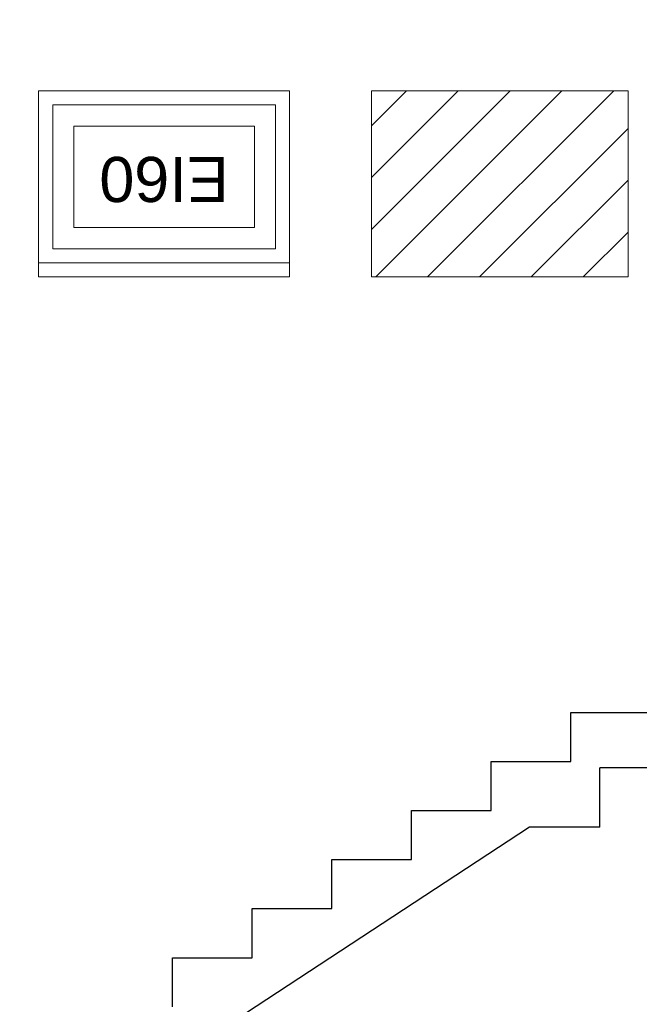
# Model space of a CAD drawing. Extents: x -613240 to -325500, y -25863 to 152403.
# Tile 102 of 254: x -383719 to -381522, y -7228 to -3738. Entities that reach past the tile are written whole.
import ezdxf

# ---------------------------------------------------------------- set-up
doc = ezdxf.new("R2010")
doc.units = 0
doc.header["$MEASUREMENT"] = 0
for name, color, linetype, lineweight in [('0_Nr_Pióra__21', 7, 'Continuous', 9), ('0_Nr_Pióra__5', 7, 'Continuous', 13), ('Arch zmurowania_Nr_Pióra__21', 7, 'Continuous', 9), ('INWENT. OKNA_Nr_Pióra__5', 7, 'Continuous', 13), ('INWENT.ŚCIANY_Nr_Pióra__1', 7, 'Continuous', 25), ('INWENT.ŚCIANY_Nr_Pióra__5', 7, 'Continuous', 13)]:
    doc.layers.add(name, color=color, linetype=linetype, lineweight=lineweight)
doc.layers.add('Arch opisy okien_Nr_Pióra__9', color=7, linetype='Continuous', lineweight=13, true_color=0x3dad99)
doc.styles.add('GENERATED_STYLE_1', font='txt')
doc.styles.add('GENERATED_STYLE_10', font='arial.ttf')
doc.dimstyles.new('GENERATED_STYLE__6', dxfattribs={"dimtxt": 160.000002, "dimasz": 110.144928, "dimexe": 0.18, "dimexo": 40, "dimgap": 0.09, "dimtad": 1, "dimtih": 1, "dimtoh": 1, "dimdec": 0, "dimzin": 0, "dimdsep": 46, "dimtxsty": 'GENERATED_STYLE_1', "dimblk": 'ARROWHEAD_5', "dimblk1": 'ARROWHEAD_5', "dimblk2": 'ARROWHEAD_5', "dimcen": 0.09, "dimclrd": 7, "dimclre": 7, "dimclrt": 7, "dimazin": 0, "dimtfac": 1, "dimtdec": 4, "dimtmove": 0, "dimatfit": 3, "dimfxl": 0, "dimtolj": 1, "dimtzin": 0, "dimarcsym": 0})

# ---------------------------------------------------------------- blocks, each defined once
blk = doc.blocks.new('*D916')
at = {"layer": '0_Nr_Pióra__5', "linetype": 'Continuous'}
for points in [[(-377805.4, -5035.4), (-377844.1, -5144.7), (-377893.5, -5110.8)], [(-378059.5, -5794.6), (-378084.5, -5681.4), (-378024.6, -5684.1)]]:
    blk.add_hatch(color=256, dxfattribs=at).paths.add_polyline_path(points, flags=0)
for p, q in [((-377805.4, -5035.4), (-377893.5, -5110.8)), ((-377805.4, -5035.4), (-377844.1, -5144.7)), ((-377844.1, -5144.7), (-377893.5, -5110.8)), ((-378059.5, -5794.6), (-378084.5, -5681.4)), ((-378084.5, -5681.4), (-378024.6, -5684.1)), ((-378059.5, -5794.6), (-378024.6, -5684.1))]:
    blk.add_line(p, q, dxfattribs=at)
blk.add_arc((-376798.3, -5794.6), 1261.2, 148.0793, 174.9121, dxfattribs=at)
at = {"layer": '0_Nr_Pióra__21', "insert": (-378697.2, -5423.5), "char_height": 160, "attachment_point": 7, "style": 'GENERATED_STYLE_1'}
blk.add_mtext('{37,01°}', dxfattribs=at)
blk = doc.blocks.new('ARROWHEAD_5')
at = {"color": 0, "linetype": 'Continuous', "lineweight": 0}
blk.add_line((0, 0), (-1, 0), dxfattribs=at)
blk.add_solid([(-1, 0.2679), (0, 0), (-1, -0.2679), (-1, 0.2679)], dxfattribs=at)

msp = doc.modelspace()

# ---------------------------------------------------------------- hatches: boundary and pattern name
at = {"layer": 'Arch zmurowania_Nr_Pióra__21', "linetype": 'Continuous'}
h = msp.add_hatch(dxfattribs=at)
h.set_pattern_fill('Common_Brick', color=256, style=0, pattern_type=2)
h.set_pattern_definition([(45, (0, 0), (-91.92388, 91.92388), [])])
h.paths.add_polyline_path([(-382472.2, -4599.6), (-382472.2, -4649.6), (-381562.2, -4649.6), (-381562.2, -4599.6), (-381562.2, -3989.6), (-382472.2, -3989.6)], flags=0)

# ---------------------------------------------------------------- linework, layer by layer
at = {"layer": 'INWENT. OKNA_Nr_Pióra__5', "linetype": 'Continuous'}
for p, q in [((-383602.2, -4039.6), (-382812.2, -4039.6)), ((-383602.2, -4039.6), (-383602.2, -4549.6)), ((-382812.2, -4039.6), (-382812.2, -4549.6)), ((-383527.2, -4114.6), (-383527.2, -4474.6)), ((-383527.2, -4114.6), (-382887.2, -4114.6)), ((-382887.2, -4114.6), (-382887.2, -4474.6)), ((-383527.2, -4474.6), (-382887.2, -4474.6)), ((-383602.2, -4549.6), (-382812.2, -4549.6))]:
    msp.add_line(p, q, dxfattribs=at)
at = {"layer": 'INWENT.ŚCIANY_Nr_Pióra__1', "linetype": 'Continuous'}
for p, q in [((-381764.7, -6193.5), (-381482.2, -6193.5)), ((-381764.7, -6367.3), (-381764.7, -6193.5)), ((-382047.2, -6367.3), (-381764.7, -6367.3)), ((-382047.2, -6541.2), (-382047.2, -6367.3)), ((-380512.2, -6389.6), (-381662.2, -6389.6)), ((-381662.2, -6599.6), (-381662.2, -6389.6)), ((-382329.7, -6541.2), (-382047.2, -6541.2)), ((-382329.7, -6715), (-382329.7, -6541.2)), ((-381912.2, -6599.6), (-384792.2, -8489.6)), ((-381662.2, -6599.6), (-381912.2, -6599.6)), ((-382612.2, -6715), (-382329.7, -6715)), ((-382612.2, -6888.8), (-382612.2, -6715)), ((-382894.7, -6888.8), (-382612.2, -6888.8)), ((-382894.7, -7062.7), (-382894.7, -6888.8)), ((-383177.2, -7062.7), (-382894.7, -7062.7)), ((-383177.2, -7236.5), (-383177.2, -7062.7))]:
    msp.add_line(p, q, dxfattribs=at)
at = {"layer": 'INWENT.ŚCIANY_Nr_Pióra__5', "linetype": 'Continuous'}
for p, q in [((-383652.2, -3989.6), (-383652.2, -4599.6)), ((-382762.2, -3989.6), (-383652.2, -3989.6)), ((-382762.2, -3989.6), (-382762.2, -4599.6)), ((-382472.2, -3989.6), (-382472.2, -4599.6)), ((-381562.2, -3989.6), (-382472.2, -3989.6)), ((-381562.2, -3989.6), (-381562.2, -4599.6)), ((-383652.2, -4599.6), (-382762.2, -4599.6)), ((-383652.2, -4649.6), (-383652.2, -4599.6)), ((-382762.2, -4599.6), (-383652.2, -4599.6)), ((-382762.2, -4599.6), (-382762.2, -4649.6)), ((-382472.2, -4649.6), (-382472.2, -4599.6)), ((-381562.2, -4599.6), (-381562.2, -4649.6)), ((-382762.2, -4649.6), (-383652.2, -4649.6)), ((-381562.2, -4649.6), (-382472.2, -4649.6))]:
    msp.add_line(p, q, dxfattribs=at)

# ---------------------------------------------------------------- texts
at = {"layer": 'Arch opisy okien_Nr_Pióra__9', "linetype": 'Continuous', "insert": (-383207.2, -4383.8), "char_height": 160, "attachment_point": 2, "rotation": 180, "style": 'GENERATED_STYLE_10'}
msp.add_mtext('{EI60}', dxfattribs=at)

# ---------------------------------------------------------------- dimensions: what is measured, and where the dimension line sits
at = {"linetype": 'Continuous'}
dim = msp.add_angular_dim_3p(base=(-377994.3, -5394.3), center=(-376798.3, -5794.6), p1=(-386122.5, 1233.9), p2=(-380002.2, -5794.6), dimstyle='GENERATED_STYLE__6', dxfattribs=at)
dim.commit()
dim.dimension.update_dxf_attribs({"geometry": '*D916', "text_midpoint": (-378379.8, -5343.5), "dimtype": 165})

doc.saveas('drawing.dxf')
